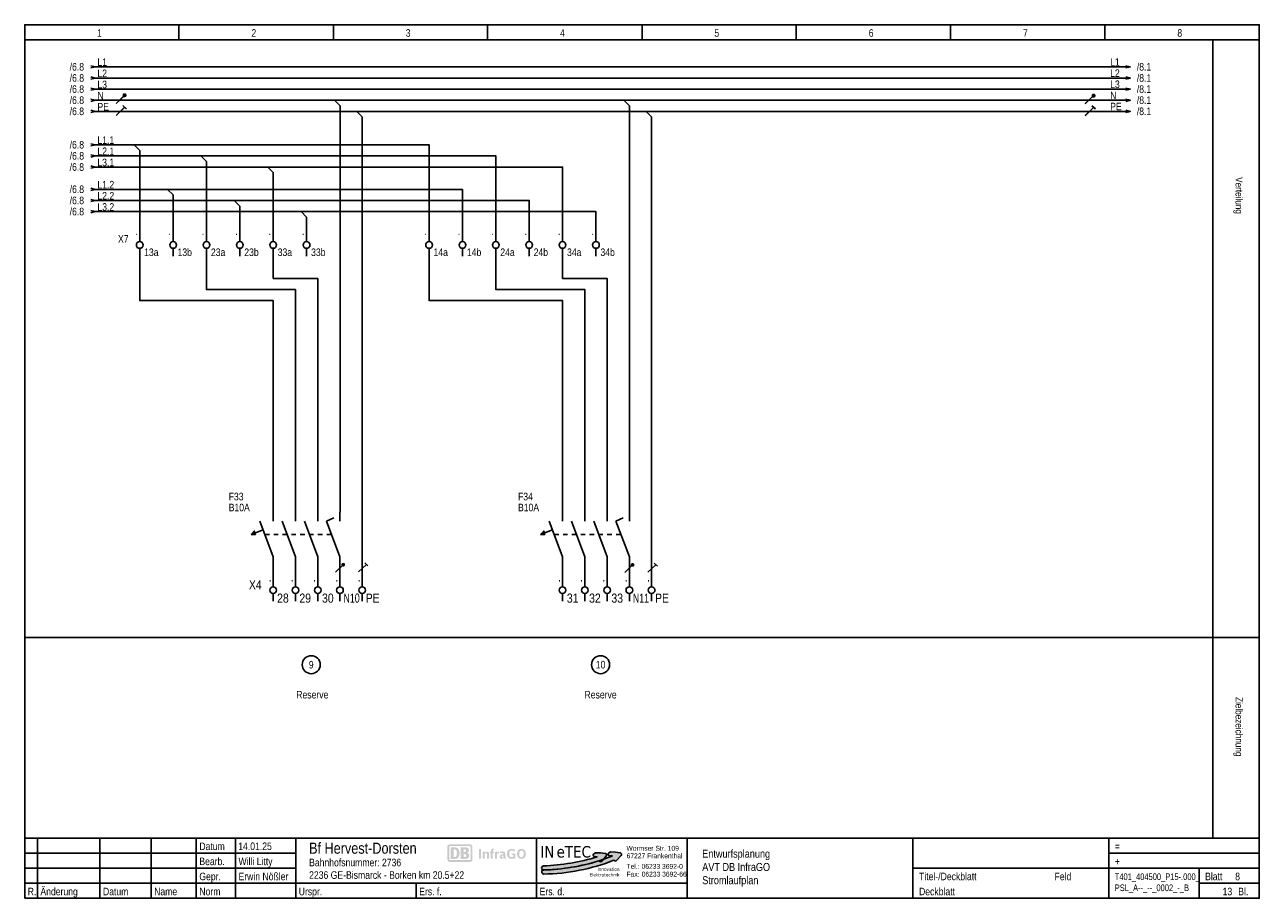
# Model space of a CAD drawing. Header units: millimetres. Extents: x 0 to 4233, y 0 to 198.
# Tile 10 of 18: x 2306 to 2586, y 0 to 198. Entities that reach past the tile are written whole.
import ezdxf
from ezdxf.enums import TextEntityAlignment as Align

# ---------------------------------------------------------------- set-up
doc = ezdxf.new("R2010")
doc.units = ezdxf.units.MM
doc.linetypes.add('LONGDASH', pattern=[1.6, 1.2, -0.4])
doc.linetypes.add('Strich 2', pattern=[2, 1, -1])
for name, color, linetype in [('Elektro_neu_Text', 7, 'Continuous'), ('EPLGRAFIC', 7, 'Continuous'), ('EPLPLOTFRAME', 7, 'Continuous'), ('LAYER-01', 7, 'Continuous'), ('XYYY_00004---_Plankopf', 7, 'Continuous')]:
    doc.layers.add(name, color=color, linetype=linetype)
doc.layers.add('Standard', color=7, linetype='Continuous', true_color=0x000000)
doc.styles.add('AN', font='ARIALN.TTF')
doc.styles.add('Logo', font='tahoma.ttf')
doc.styles.add('Logo-fett', font='tahomabd.ttf')

# ---------------------------------------------------------------- blocks, each defined once
blk = doc.blocks.new('Logo Inetec')
for color, points in [(90, [(43.67, 12.55, 0.344615), (43.74, 13.78), (43.52, 14.09, 0.217244), (42.81, 14.52), (39.7, 14.86), (36.18, 14.99), (34.94, 14.24, 0.444088), (34.66, 12.78), (35.03, 12.29), (37.28, 12.18, -0.342215), (37.37, 12.1, -0.063568), (-0.16, 5.73, 0.983458), (-0.06, 2.84, 0.065458), (38.52, 9.23), (39.19, 8.78, 0.373877), (40.5, 8.96)]), (170, [(54.12, 12.99, 0.344615), (54.21, 14.22), (54, 14.53, 0.217244), (53.29, 14.97), (50.19, 15.35), (46.67, 15.53), (45.41, 14.78, 0.444088), (45.11, 13.33), (45.48, 12.84), (47.73, 12.7, -0.397051), (47.82, 12.6, -0.087945), (-0.06, 2.9, 0.983458), (0.01, 0, 0.089874), (48.96, 9.71), (49.6, 9.28, 0.373877), (50.9, 9.44)])]:
    blk.add_hatch(color=color).paths.add_polyline_path(points)
at = {"color": 90}
blk.add_lwpolyline([(37.38, 12.09, 0.397051), (37.28, 12.18), (35.03, 12.29), (34.66, 12.78, -0.444088), (34.94, 14.24), (36.18, 14.99), (39.7, 14.86), (42.81, 14.52, -0.217244), (43.52, 14.09), (43.74, 13.78, -0.344615), (43.67, 12.55), (40.5, 8.96, -0.373877), (39.19, 8.78), (38.52, 9.23, -0.065458), (-0.06, 2.84, -0.983458), (-0.16, 5.73, 0.063568), (37.37, 12.1)], format="xyb", dxfattribs=at)
at = {"color": 170}
blk.add_lwpolyline([(47.82, 12.6, -0.087945), (-0.06, 2.9, 0.983458), (0.01, 0, 0.089874), (48.96, 9.71), (49.6, 9.28, 0.373877), (50.9, 9.44), (54.12, 12.99, 0.344615), (54.21, 14.22), (54, 14.53, 0.217244), (53.29, 14.97), (50.19, 15.35), (46.67, 15.53), (45.41, 14.78, 0.444088), (45.11, 13.33), (45.48, 12.84), (47.73, 12.7, -0.397051)], format="xyb", close=True, dxfattribs=at)
at = {"style": 'Logo'}
for s, p in [('IN', (-2.42, 11.6)), ('TEC', (14.64, 11.6))]:
    blk.add_text(s, height=8, dxfattribs=at).set_placement(p)
at = {"color": 20, "style": 'Logo'}
blk.add_text('e', height=8, dxfattribs=at).set_placement((8.93, 11.6))
at = {"lineweight": 0, "style": 'AN', "width": 1.1}
for s, p in [('Wormser Str. 109', (57.77, 16.36)), ('67227 Frankenthal', (57.9, 11.09)), ('Tel.:', (57.84, 3.71)), ('Fax:', (57.79, -1.72)), ('06233 3692-0', (68.34, 3.71)), ('06233 3692-66', (68.42, -1.72))]:
    blk.add_text(s, height=3.4, dxfattribs=at).set_placement(p)
at = {"style": 'Logo-fett'}
for s, p in [('Elektrotechnik', (52.94, -1.64)), ('Elektrotechnik', (52.94, -1.64)), ('Innovation', (52.94, 2.27)), ('Innovation', (52.94, 2.27))]:
    blk.add_text(s, height=2.36, dxfattribs=at).set_placement(p, align=Align.RIGHT)

msp = doc.modelspace()

# ---------------------------------------------------------------- hatches: boundary and pattern name
at = {"layer": 'XYYY_00004---_Plankopf'}
h = msp.add_hatch(color=10, dxfattribs=at)
edge = h.paths.add_edge_path()
edge.add_spline(control_points=[(2407.08, 12.21), (2407.08, 12.21), (2402.54, 12.21), (2402.54, 12.21), (2402.22, 12.21), (2401.97, 11.96), (2401.97, 11.64), (2401.97, 11.64), (2401.97, 8.8), (2401.97, 8.8), (2401.97, 8.49), (2402.22, 8.23), (2402.54, 8.23), (2402.54, 8.23), (2407.08, 8.23), (2407.08, 8.23), (2407.39, 8.23), (2407.65, 8.49), (2407.65, 8.8), (2407.65, 8.8), (2407.65, 11.64), (2407.65, 11.64), (2407.65, 11.96), (2407.39, 12.21), (2407.08, 12.21)], knot_values=[0, 0, 0, 0, 1, 1, 1, 2, 2, 2, 3, 3, 3, 4, 4, 4, 5, 5, 5, 6, 6, 6, 7, 7, 7, 8, 8, 8, 8], degree=3, periodic=0)
edge = h.paths.add_edge_path(flags=17)
edge.add_spline(control_points=[(2407.23, 8.8), (2407.23, 8.71), (2407.17, 8.64), (2407.08, 8.64), (2407.08, 8.64), (2402.54, 8.64), (2402.54, 8.64), (2402.45, 8.64), (2402.38, 8.71), (2402.38, 8.8), (2402.38, 8.8), (2402.38, 11.64), (2402.38, 11.64), (2402.38, 11.73), (2402.45, 11.81), (2402.54, 11.81), (2402.54, 11.81), (2407.08, 11.81), (2407.08, 11.81), (2407.17, 11.81), (2407.23, 11.73), (2407.23, 11.64), (2407.23, 11.64), (2407.23, 8.8), (2407.23, 8.8)], knot_values=[0, 0, 0, 0, 1, 1, 1, 2, 2, 2, 3, 3, 3, 4, 4, 4, 5, 5, 5, 6, 6, 6, 7, 7, 7, 8, 8, 8, 8], degree=3, periodic=0)
edge = h.paths.add_edge_path(flags=16)
edge.add_spline(control_points=[(2403.7, 8.92), (2403.7, 8.92), (2402.75, 8.92), (2402.75, 8.92), (2402.75, 8.92), (2402.75, 11.52), (2402.75, 11.52), (2402.75, 11.52), (2403.7, 11.52), (2403.7, 11.52), (2404.38, 11.52), (2404.74, 11.1), (2404.74, 10.23), (2404.74, 9.48), (2404.5, 8.93), (2403.7, 8.92)], knot_values=[0, 0, 0, 0, 1, 1, 1, 2, 2, 2, 3, 3, 3, 4, 4, 4, 5, 5, 5, 5], degree=3, periodic=0)
edge = h.paths.add_edge_path(flags=0)
edge.add_spline(control_points=[(2404.12, 10.18), (2404.12, 10.7), (2404.06, 11.11), (2403.5, 11.11), (2403.5, 11.11), (2403.37, 11.11), (2403.37, 11.11), (2403.37, 11.11), (2403.37, 9.34), (2403.37, 9.34), (2403.37, 9.34), (2403.59, 9.34), (2403.59, 9.34), (2403.93, 9.34), (2404.12, 9.61), (2404.12, 10.18)], knot_values=[0, 0, 0, 0, 1, 1, 1, 2, 2, 2, 3, 3, 3, 4, 4, 4, 5, 5, 5, 5], degree=3, periodic=0)
edge = h.paths.add_edge_path(flags=16)
edge.add_spline(control_points=[(2406.02, 8.92), (2406.02, 8.92), (2405.01, 8.92), (2405.01, 8.92), (2405.01, 8.92), (2405.01, 11.52), (2405.01, 11.52), (2405.01, 11.52), (2406.07, 11.52), (2406.07, 11.52), (2406.57, 11.52), (2406.84, 11.32), (2406.84, 10.83), (2406.84, 10.58), (2406.63, 10.4), (2406.4, 10.28), (2406.72, 10.19), (2406.94, 10), (2406.94, 9.67), (2406.94, 9.14), (2406.49, 8.92), (2406.02, 8.92)], knot_values=[0, 0, 0, 0, 1, 1, 1, 2, 2, 2, 3, 3, 3, 4, 4, 4, 5, 5, 5, 6, 6, 6, 7, 7, 7, 7], degree=3, periodic=0)
edge = h.paths.add_edge_path(flags=0)
edge.add_spline(control_points=[(2405.63, 10.49), (2405.63, 10.49), (2405.85, 10.49), (2405.85, 10.49), (2406.05, 10.49), (2406.2, 10.58), (2406.2, 10.81), (2406.2, 11.05), (2406.01, 11.12), (2405.81, 11.12), (2405.81, 11.12), (2405.63, 11.12), (2405.63, 11.12), (2405.63, 11.12), (2405.63, 10.49), (2405.63, 10.49)], knot_values=[0, 0, 0, 0, 1, 1, 1, 2, 2, 2, 3, 3, 3, 4, 4, 4, 5, 5, 5, 5], degree=3, periodic=0)
edge = h.paths.add_edge_path(flags=0)
edge.add_spline(control_points=[(2406.28, 9.69), (2406.28, 9.95), (2406.11, 10.01), (2405.86, 10.01), (2405.86, 10.01), (2405.63, 10.01), (2405.63, 10.01), (2405.63, 10.01), (2405.63, 9.34), (2405.63, 9.34), (2405.63, 9.34), (2405.86, 9.34), (2405.86, 9.34), (2406.08, 9.34), (2406.28, 9.41), (2406.28, 9.69)], knot_values=[0, 0, 0, 0, 1, 1, 1, 2, 2, 2, 3, 3, 3, 4, 4, 4, 5, 5, 5, 5], degree=3, periodic=0)
h = msp.add_hatch(color=256, dxfattribs=at)
h.dxf.hatch_style = 1
h.paths.add_polyline_path([(2419.66, 10.52), (2419.64, 10.6), (2419.61, 10.67), (2419.57, 10.74), (2419.54, 10.79), (2419.5, 10.84), (2419.46, 10.89), (2419.42, 10.93), (2419.38, 10.97), (2419.36, 10.98), (2419.33, 11), (2419.28, 11.03), (2419.23, 11.06), (2419.18, 11.09), (2419.12, 11.11), (2419.06, 11.13), (2419, 11.14), (2418.94, 11.16), (2418.87, 11.16), (2418.81, 11.17), (2418.74, 11.17), (2418.67, 11.17), (2418.61, 11.16), (2418.55, 11.16), (2418.49, 11.15), (2418.43, 11.13), (2418.37, 11.12), (2418.32, 11.1), (2418.27, 11.08), (2418.22, 11.05), (2418.18, 11.03), (2418.13, 11), (2418.09, 10.96), (2418.05, 10.93), (2418.01, 10.89), (2417.98, 10.85), (2417.94, 10.8), (2417.92, 10.77), (2417.91, 10.75), (2417.9, 10.74), (2417.89, 10.73), (2417.88, 10.7), (2417.88, 10.69), (2417.87, 10.69), (2417.87, 10.68), (2417.87, 10.68), (2417.86, 10.66), (2417.85, 10.64), (2417.84, 10.61), (2417.82, 10.57), (2417.81, 10.54), (2417.81, 10.52), (2417.8, 10.48), (2417.78, 10.44), (2417.77, 10.39), (2417.77, 10.34), (2417.76, 10.31), (2417.76, 10.28), (2417.76, 10.25), (2417.75, 10.23), (2417.75, 10.21), (2417.75, 10.18), (2417.75, 10.16), (2417.75, 10.16), (2417.75, 10.14), (2417.75, 10.12), (2417.75, 10.11), (2417.75, 10.11), (2417.75, 10.1), (2417.75, 10.07), (2417.75, 10.02), (2417.75, 9.97), (2417.75, 9.9), (2417.76, 9.84), (2417.76, 9.81), (2417.77, 9.77), (2417.77, 9.73), (2417.78, 9.71), (2417.78, 9.68), (2417.79, 9.64), (2417.79, 9.63), (2417.81, 9.59), (2417.82, 9.54), (2417.84, 9.5), (2417.86, 9.46), (2417.88, 9.42), (2417.89, 9.4), (2417.89, 9.4), (2417.9, 9.38), (2417.9, 9.37), (2417.93, 9.33), (2417.94, 9.32), (2417.94, 9.31), (2417.96, 9.29), (2417.97, 9.27), (2417.98, 9.26), (2418, 9.24), (2418.01, 9.22), (2418.05, 9.19), (2418.1, 9.15), (2418.14, 9.11), (2418.19, 9.08), (2418.24, 9.05), (2418.29, 9.03), (2418.35, 9), (2418.41, 8.99), (2418.47, 8.97), (2418.53, 8.96), (2418.6, 8.95), (2418.66, 8.94), (2418.73, 8.94), (2418.82, 8.95), (2418.9, 8.95), (2418.98, 8.97), (2419.06, 8.98), (2419.13, 9.01), (2419.2, 9.03), (2419.26, 9.07), (2419.32, 9.1), (2419.38, 9.15), (2419.44, 9.2), (2419.49, 9.26), (2419.54, 9.32), (2419.58, 9.39), (2419.62, 9.46), (2419.65, 9.54), (2419.66, 9.57), (2419.66, 9.59), (2419.67, 9.6), (2419.67, 9.61), (2419.67, 9.62), (2419.69, 9.66), (2419.7, 9.71), (2419.7, 9.74), (2419.71, 9.76), (2419.71, 9.78), (2419.71, 9.81), (2419.72, 9.88), (2419.72, 9.88), (2419.72, 9.88), (2419.72, 9.88), (2419.72, 9.89), (2419.72, 9.89), (2419.72, 9.9), (2419.72, 9.92), (2419.72, 9.93), (2419.72, 9.94), (2419.72, 9.99), (2419.73, 10.06), (2419.72, 10.16), (2419.72, 10.26), (2419.7, 10.35), (2419.69, 10.44)])
h.paths.add_polyline_path([(2418.28, 10.43), (2418.28, 10.45), (2418.28, 10.46), (2418.28, 10.47), (2418.29, 10.48), (2418.29, 10.49), (2418.3, 10.52), (2418.3, 10.52), (2418.3, 10.54), (2418.31, 10.54), (2418.31, 10.56), (2418.32, 10.57), (2418.32, 10.58), (2418.32, 10.59), (2418.33, 10.6), (2418.34, 10.61), (2418.36, 10.64), (2418.37, 10.66), (2418.39, 10.68), (2418.39, 10.69), (2418.41, 10.71), (2418.44, 10.73), (2418.45, 10.74), (2418.46, 10.74), (2418.48, 10.76), (2418.51, 10.77), (2418.54, 10.79), (2418.57, 10.8), (2418.6, 10.8), (2418.63, 10.81), (2418.66, 10.81), (2418.7, 10.82), (2418.74, 10.82), (2418.77, 10.82), (2418.81, 10.81), (2418.84, 10.81), (2418.87, 10.8), (2418.9, 10.8), (2418.93, 10.79), (2418.96, 10.77), (2418.99, 10.76), (2419.01, 10.74), (2419.04, 10.73), (2419.06, 10.71), (2419.07, 10.69), (2419.08, 10.69), (2419.09, 10.68), (2419.1, 10.66), (2419.12, 10.64), (2419.13, 10.61), (2419.14, 10.59), (2419.15, 10.59), (2419.15, 10.58), (2419.16, 10.57), (2419.16, 10.56), (2419.17, 10.54), (2419.17, 10.52), (2419.18, 10.49), (2419.19, 10.48), (2419.19, 10.47), (2419.19, 10.45), (2419.2, 10.43), (2419.2, 10.41), (2419.2, 10.39), (2419.21, 10.37), (2419.21, 10.36), (2419.21, 10.35), (2419.21, 10.31), (2419.22, 10.29), (2419.22, 10.28), (2419.22, 10.26), (2419.22, 10.25), (2419.22, 10.23), (2419.22, 10.22), (2419.22, 10.21), (2419.22, 10.19), (2419.22, 10.18), (2419.22, 10.16), (2419.22, 10.15), (2419.22, 10.14), (2419.22, 10.11), (2419.22, 10.1), (2419.22, 10.09), (2419.22, 10.07), (2419.22, 10.07), (2419.22, 10.05), (2419.22, 10.01), (2419.22, 9.97), (2419.22, 9.94), (2419.22, 9.92), (2419.22, 9.87), (2419.21, 9.83), (2419.21, 9.82), (2419.21, 9.79), (2419.21, 9.75), (2419.2, 9.71), (2419.19, 9.68), (2419.19, 9.65), (2419.18, 9.61), (2419.17, 9.59), (2419.16, 9.56), (2419.15, 9.53), (2419.14, 9.51), (2419.13, 9.49), (2419.11, 9.47), (2419.1, 9.46), (2419.09, 9.44), (2419.09, 9.43), (2419.08, 9.42), (2419.06, 9.41), (2419.04, 9.39), (2419.02, 9.37), (2418.99, 9.36), (2418.97, 9.34), (2418.95, 9.33), (2418.92, 9.32), (2418.89, 9.31), (2418.86, 9.31), (2418.83, 9.3), (2418.8, 9.3), (2418.77, 9.3), (2418.74, 9.3), (2418.7, 9.3), (2418.67, 9.3), (2418.64, 9.3), (2418.61, 9.31), (2418.58, 9.31), (2418.55, 9.32), (2418.53, 9.33), (2418.5, 9.34), (2418.48, 9.36), (2418.46, 9.37), (2418.44, 9.39), (2418.41, 9.41), (2418.39, 9.42), (2418.39, 9.43), (2418.38, 9.44), (2418.37, 9.46), (2418.36, 9.47), (2418.34, 9.49), (2418.33, 9.51), (2418.32, 9.53), (2418.31, 9.56), (2418.3, 9.59), (2418.29, 9.61), (2418.29, 9.65), (2418.28, 9.68), (2418.27, 9.71), (2418.27, 9.75), (2418.26, 9.79), (2418.26, 9.82), (2418.26, 9.83), (2418.25, 9.87), (2418.25, 9.92), (2418.25, 9.94), (2418.25, 9.97), (2418.25, 10.01), (2418.25, 10.05), (2418.25, 10.07), (2418.25, 10.07), (2418.25, 10.09), (2418.25, 10.1), (2418.25, 10.11), (2418.25, 10.14), (2418.25, 10.15), (2418.25, 10.16), (2418.25, 10.18), (2418.25, 10.19), (2418.25, 10.21), (2418.25, 10.22), (2418.25, 10.23), (2418.25, 10.25), (2418.25, 10.26), (2418.26, 10.28), (2418.26, 10.29), (2418.26, 10.31), (2418.26, 10.35), (2418.26, 10.36), (2418.27, 10.37), (2418.27, 10.39), (2418.27, 10.41), (2418.27, 10.42)], flags=16)
h.paths.add_polyline_path([(2417.37, 10.12), (2416.54, 10.12), (2416.54, 9.76), (2416.92, 9.76), (2416.92, 9.34), (2416.85, 9.33), (2416.78, 9.32), (2416.7, 9.31), (2416.62, 9.31), (2416.56, 9.31), (2416.51, 9.31), (2416.46, 9.32), (2416.41, 9.33), (2416.39, 9.33), (2416.36, 9.34), (2416.32, 9.36), (2416.28, 9.37), (2416.24, 9.39), (2416.2, 9.42), (2416.17, 9.44), (2416.14, 9.47), (2416.11, 9.5), (2416.08, 9.54), (2416.06, 9.57), (2416.04, 9.61), (2416.03, 9.65), (2416.01, 9.69), (2416, 9.73), (2415.99, 9.78), (2415.99, 9.83), (2415.98, 9.89), (2415.98, 9.94), (2415.97, 10), (2415.97, 10.06), (2415.97, 10.1), (2415.98, 10.22), (2415.99, 10.3), (2416, 10.35), (2416.01, 10.41), (2416.02, 10.46), (2416.03, 10.49), (2416.05, 10.54), (2416.06, 10.57), (2416.07, 10.58), (2416.08, 10.59), (2416.09, 10.61), (2416.11, 10.64), (2416.13, 10.66), (2416.15, 10.68), (2416.18, 10.7), (2416.2, 10.72), (2416.23, 10.74), (2416.25, 10.76), (2416.28, 10.77), (2416.31, 10.78), (2416.34, 10.79), (2416.37, 10.8), (2416.41, 10.81), (2416.44, 10.81), (2416.47, 10.82), (2416.51, 10.82), (2416.55, 10.82), (2416.61, 10.82), (2416.66, 10.81), (2416.72, 10.8), (2416.77, 10.79), (2416.81, 10.77), (2416.86, 10.75), (2416.9, 10.72), (2416.93, 10.69), (2416.95, 10.68), (2416.96, 10.67), (2416.96, 10.67), (2416.98, 10.65), (2417.01, 10.61), (2417.03, 10.57), (2417.04, 10.56), (2417.05, 10.55), (2417.35, 10.81), (2417.31, 10.85), (2417.28, 10.89), (2417.24, 10.93), (2417.2, 10.97), (2417.16, 11), (2417.11, 11.03), (2417.07, 11.06), (2417.01, 11.08), (2416.96, 11.1), (2416.91, 11.12), (2416.85, 11.14), (2416.79, 11.15), (2416.72, 11.16), (2416.66, 11.17), (2416.59, 11.17), (2416.52, 11.17), (2416.45, 11.17), (2416.38, 11.17), (2416.32, 11.16), (2416.25, 11.15), (2416.19, 11.14), (2416.13, 11.12), (2416.08, 11.1), (2416.02, 11.08), (2415.98, 11.06), (2415.94, 11.04), (2415.91, 11.02), (2415.87, 11), (2415.84, 10.97), (2415.8, 10.94), (2415.77, 10.91), (2415.74, 10.89), (2415.74, 10.88), (2415.73, 10.87), (2415.71, 10.86), (2415.71, 10.85), (2415.71, 10.85), (2415.7, 10.83), (2415.69, 10.82), (2415.68, 10.81), (2415.66, 10.79), (2415.65, 10.78), (2415.64, 10.75), (2415.62, 10.73), (2415.61, 10.71), (2415.6, 10.68), (2415.59, 10.68), (2415.59, 10.67), (2415.57, 10.63), (2415.55, 10.59), (2415.54, 10.56), (2415.53, 10.52), (2415.52, 10.48), (2415.51, 10.45), (2415.5, 10.39), (2415.49, 10.35), (2415.49, 10.3), (2415.48, 10.19), (2415.47, 10.08), (2415.47, 10.07), (2415.48, 9.89), (2415.49, 9.79), (2415.5, 9.71), (2415.51, 9.63), (2415.53, 9.57), (2415.56, 9.5), (2415.59, 9.44), (2415.62, 9.39), (2415.65, 9.33), (2415.69, 9.28), (2415.73, 9.24), (2415.79, 9.19), (2415.79, 9.18), (2415.8, 9.18), (2415.82, 9.16), (2415.83, 9.16), (2415.83, 9.15), (2415.84, 9.15), (2415.85, 9.14), (2415.85, 9.14), (2415.87, 9.13), (2415.88, 9.12), (2415.9, 9.11), (2415.92, 9.1), (2415.95, 9.08), (2415.99, 9.06), (2416.03, 9.05), (2416.04, 9.04), (2416.07, 9.03), (2416.09, 9.02), (2416.12, 9.01), (2416.16, 9), (2416.18, 9), (2416.2, 8.99), (2416.25, 8.98), (2416.3, 8.97), (2416.35, 8.96), (2416.4, 8.96), (2416.45, 8.95), (2416.5, 8.95), (2416.56, 8.95), (2416.61, 8.95), (2416.71, 8.95), (2416.8, 8.95), (2416.9, 8.97), (2417, 8.98), (2417.09, 9), (2417.19, 9.03), (2417.28, 9.06), (2417.37, 9.09)])
h.paths.add_polyline_path([(2415.1, 10.01), (2415.1, 10.08), (2415.1, 10.14), (2415.09, 10.2), (2415.07, 10.25), (2415.06, 10.31), (2415.03, 10.35), (2415.01, 10.39), (2414.98, 10.43), (2414.96, 10.45), (2414.94, 10.47), (2414.91, 10.49), (2414.89, 10.5), (2414.86, 10.52), (2414.84, 10.53), (2414.81, 10.54), (2414.78, 10.55), (2414.74, 10.56), (2414.71, 10.57), (2414.67, 10.58), (2414.63, 10.58), (2414.59, 10.59), (2414.55, 10.59), (2414.51, 10.59), (2414.47, 10.59), (2414.4, 10.59), (2414.33, 10.59), (2414.26, 10.58), (2414.19, 10.57), (2414.12, 10.55), (2414.06, 10.53), (2413.99, 10.51), (2413.92, 10.49), (2413.92, 10.14), (2413.94, 10.15), (2413.98, 10.16), (2414.01, 10.17), (2414.07, 10.19), (2414.09, 10.19), (2414.11, 10.2), (2414.19, 10.22), (2414.27, 10.23), (2414.34, 10.24), (2414.41, 10.24), (2414.45, 10.24), (2414.48, 10.24), (2414.51, 10.23), (2414.53, 10.23), (2414.56, 10.22), (2414.58, 10.21), (2414.6, 10.2), (2414.61, 10.18), (2414.63, 10.17), (2414.64, 10.15), (2414.65, 10.13), (2414.65, 10.11), (2414.66, 10.08), (2414.66, 10.06), (2414.66, 10.03), (2414.67, 10), (2414.67, 9.93), (2414.63, 9.93), (2414.58, 9.92), (2414.5, 9.92), (2414.42, 9.91), (2414.33, 9.9), (2414.3, 9.9), (2414.28, 9.9), (2414.25, 9.89), (2414.23, 9.89), (2414.21, 9.88), (2414.19, 9.88), (2414.15, 9.87), (2414.11, 9.86), (2414.07, 9.84), (2414.04, 9.83), (2414.01, 9.81), (2413.98, 9.79), (2413.95, 9.77), (2413.93, 9.75), (2413.9, 9.71), (2413.88, 9.68), (2413.86, 9.64), (2413.85, 9.6), (2413.83, 9.56), (2413.83, 9.51), (2413.82, 9.46), (2413.82, 9.41), (2413.82, 9.36), (2413.83, 9.31), (2413.83, 9.27), (2413.84, 9.22), (2413.86, 9.18), (2413.87, 9.15), (2413.9, 9.11), (2413.92, 9.08), (2413.95, 9.05), (2413.98, 9.02), (2414.02, 9), (2414.06, 8.98), (2414.1, 8.97), (2414.15, 8.96), (2414.2, 8.95), (2414.25, 8.95), (2414.28, 8.95), (2414.32, 8.95), (2414.35, 8.96), (2414.38, 8.96), (2414.41, 8.97), (2414.44, 8.98), (2414.47, 8.99), (2414.49, 9.01), (2414.52, 9.02), (2414.55, 9.04), (2414.57, 9.06), (2414.6, 9.08), (2414.62, 9.11), (2414.64, 9.13), (2414.67, 9.16), (2414.69, 9.19), (2414.7, 9.17), (2414.71, 9.15), (2414.72, 9.13), (2414.73, 9.11), (2414.74, 9.09), (2414.75, 9.07), (2414.76, 9.06), (2414.78, 9.05), (2414.8, 9.03), (2414.83, 9.01), (2414.85, 9), (2414.88, 8.99), (2414.92, 8.98), (2414.95, 8.97), (2414.98, 8.97), (2415.02, 8.97), (2415.05, 8.97), (2415.08, 8.97), (2415.11, 8.97), (2415.14, 8.98), (2415.17, 8.98), (2415.2, 8.99), (2415.22, 9), (2415.25, 9.01), (2415.25, 9.29), (2415.22, 9.29), (2415.2, 9.29), (2415.18, 9.29), (2415.16, 9.29), (2415.14, 9.3), (2415.13, 9.32), (2415.12, 9.33), (2415.11, 9.35), (2415.11, 9.37), (2415.1, 9.4)])
h.paths.add_polyline_path([(2414.25, 9.49), (2414.25, 9.49), (2414.25, 9.5)], flags=0)
h.paths.add_polyline_path([(2414.67, 9.36), (2414.63, 9.34), (2414.61, 9.31), (2414.57, 9.29), (2414.54, 9.27), (2414.51, 9.26), (2414.48, 9.25), (2414.45, 9.25), (2414.42, 9.24), (2414.4, 9.24), (2414.38, 9.25), (2414.36, 9.25), (2414.35, 9.26), (2414.33, 9.26), (2414.32, 9.27), (2414.3, 9.28), (2414.29, 9.29), (2414.28, 9.3), (2414.27, 9.32), (2414.27, 9.34), (2414.26, 9.36), (2414.26, 9.38), (2414.25, 9.4), (2414.25, 9.43), (2414.25, 9.46), (2414.25, 9.49), (2414.25, 9.49), (2414.25, 9.49), (2414.25, 9.49), (2414.25, 9.49), (2414.25, 9.49), (2414.25, 9.51), (2414.26, 9.53), (2414.26, 9.55), (2414.27, 9.57), (2414.28, 9.58), (2414.29, 9.59), (2414.31, 9.6), (2414.32, 9.61), (2414.34, 9.62), (2414.36, 9.63), (2414.38, 9.64), (2414.4, 9.64), (2414.42, 9.64), (2414.46, 9.65), (2414.49, 9.65), (2414.52, 9.66), (2414.53, 9.66), (2414.56, 9.66), (2414.58, 9.66), (2414.62, 9.67), (2414.67, 9.67)], flags=16)
h.paths.add_polyline_path([(2413.2, 10.08), (2413.23, 10.09), (2413.26, 10.1), (2413.28, 10.11), (2413.31, 10.12), (2413.36, 10.13), (2413.38, 10.14), (2413.42, 10.15), (2413.44, 10.15), (2413.47, 10.16), (2413.5, 10.16), (2413.52, 10.17), (2413.56, 10.17), (2413.58, 10.17), (2413.63, 10.18), (2413.63, 10.58), (2413.6, 10.58), (2413.57, 10.57), (2413.54, 10.56), (2413.51, 10.55), (2413.48, 10.54), (2413.45, 10.52), (2413.42, 10.51), (2413.39, 10.49), (2413.37, 10.47), (2413.35, 10.45), (2413.32, 10.43), (2413.3, 10.4), (2413.27, 10.37), (2413.24, 10.33), (2413.2, 10.29), (2413.2, 10.59), (2413.11, 10.59), (2413.08, 10.57), (2413.05, 10.56), (2413.01, 10.54), (2412.97, 10.53), (2412.95, 10.52), (2412.93, 10.52), (2412.92, 10.52), (2412.91, 10.51), (2412.9, 10.51), (2412.88, 10.51), (2412.82, 10.5), (2412.76, 10.5), (2412.76, 8.99), (2413.2, 8.99)])
h.paths.add_polyline_path([(2412.49, 10.55), (2412.24, 10.55), (2412.24, 10.67), (2412.24, 10.71), (2412.24, 10.74), (2412.25, 10.76), (2412.25, 10.78), (2412.27, 10.82), (2412.28, 10.84), (2412.3, 10.85), (2412.32, 10.87), (2412.33, 10.88), (2412.35, 10.89), (2412.38, 10.89), (2412.41, 10.9), (2412.43, 10.9), (2412.48, 10.89), (2412.52, 10.89), (2412.52, 11.21), (2412.35, 11.21), (2412.29, 11.2), (2412.22, 11.2), (2412.17, 11.19), (2412.11, 11.17), (2412.06, 11.15), (2412.02, 11.12), (2411.98, 11.09), (2411.94, 11.06), (2411.91, 11.02), (2411.88, 10.98), (2411.86, 10.93), (2411.84, 10.87), (2411.82, 10.82), (2411.81, 10.75), (2411.81, 10.71), (2411.81, 10.69), (2411.81, 10.66), (2411.8, 10.62), (2411.8, 10.55), (2411.65, 10.55), (2411.65, 10.24), (2411.8, 10.24), (2411.8, 8.99), (2412.24, 8.99), (2412.24, 10.23), (2412.49, 10.23)])
h.paths.add_polyline_path([(2411.36, 10.24), (2411.35, 10.28), (2411.34, 10.32), (2411.33, 10.36), (2411.31, 10.39), (2411.29, 10.42), (2411.27, 10.46), (2411.23, 10.49), (2411.2, 10.52), (2411.16, 10.54), (2411.12, 10.56), (2411.07, 10.57), (2411.02, 10.58), (2411, 10.58), (2410.96, 10.58), (2410.93, 10.58), (2410.89, 10.58), (2410.86, 10.57), (2410.82, 10.57), (2410.79, 10.56), (2410.76, 10.55), (2410.72, 10.53), (2410.69, 10.52), (2410.63, 10.49), (2410.58, 10.45), (2410.53, 10.41), (2410.49, 10.38), (2410.46, 10.35), (2410.43, 10.32), (2410.43, 10.59), (2410.33, 10.59), (2410.32, 10.58), (2410.31, 10.57), (2410.28, 10.56), (2410.26, 10.55), (2410.24, 10.54), (2410.22, 10.53), (2410.2, 10.53), (2410.19, 10.52), (2410.16, 10.52), (2410.15, 10.52), (2410.13, 10.51), (2410.1, 10.51), (2410.05, 10.5), (2409.99, 10.5), (2409.99, 8.99), (2410.43, 8.99), (2410.43, 10.12), (2410.47, 10.14), (2410.51, 10.16), (2410.54, 10.17), (2410.59, 10.2), (2410.64, 10.21), (2410.69, 10.22), (2410.74, 10.22), (2410.76, 10.22), (2410.78, 10.22), (2410.8, 10.21), (2410.82, 10.21), (2410.84, 10.2), (2410.85, 10.19), (2410.87, 10.18), (2410.88, 10.17), (2410.89, 10.15), (2410.9, 10.14), (2410.91, 10.12), (2410.92, 10.1), (2410.92, 10.08), (2410.93, 10.06), (2410.93, 10.04), (2410.93, 10.01), (2410.93, 8.99), (2411.37, 8.99), (2411.37, 10.11), (2411.37, 10.15), (2411.37, 10.2)])
h.paths.add_polyline_path([(2409.61, 11.13), (2409.13, 11.13), (2409.13, 8.99), (2409.61, 8.99)])

# ---------------------------------------------------------------- linework, layer by layer
at = {"layer": 'Elektro_neu_Text', "color": 10}
for centre in [(2371.15, 52.86), (2436.65, 52.86)]:
    msp.add_circle(centre, 2.04, dxfattribs=at)
at = {"layer": 'EPLPLOTFRAME', "color": 3}
for p, q in [((2341.22, 197.67), (2341.22, 194.27)), ((2376.16, 197.67), (2376.16, 194.27)), ((2411.09, 197.67), (2411.09, 194.27)), ((2446.03, 197.67), (2446.03, 194.27)), ((2480.96, 194.27), (2480.96, 197.67)), ((2515.89, 194.27), (2515.89, 197.67)), ((2550.83, 194.27), (2550.83, 197.67)), ((2306.29, 194.27), (2585.76, 194.27)), ((2306.29, 13.63), (2585.76, 13.63)), ((2309.17, 0), (2309.17, 13.63)), ((2323.33, 0), (2323.33, 13.63)), ((2334.92, 0), (2334.92, 13.63)), ((2345.14, 0), (2345.14, 13.63)), ((2354.01, 0), (2354.01, 13.63)), ((2367.64, 0), (2367.64, 13.63)), ((2422.17, 0), (2422.17, 13.63)), ((2456.25, 0), (2456.25, 13.63)), ((2507.37, 0), (2507.37, 13.63)), ((2551.68, 13.63), (2551.68, 6.82)), ((2306.29, 10.22), (2367.64, 10.22)), ((2585.76, 10.22), (2551.68, 10.22)), ((2306.29, 6.82), (2367.64, 6.82)), ((2507.37, 6.82), (2585.76, 6.82)), ((2551.68, 0), (2551.68, 6.82)), ((2572.13, 0), (2572.13, 6.82)), ((2306.29, 3.41), (2456.25, 3.41)), ((2394.9, 0), (2394.9, 3.41)), ((2572.13, 3.41), (2585.76, 3.41))]:
    msp.add_line(p, q, dxfattribs=at)
msp.add_lwpolyline([(2306.29, 0), (2306.29, 197.67), (2585.76, 197.67), (2585.76, 0), (2306.29, 0)], close=True, dxfattribs=at)
at = {"layer": 'LAYER-01', "color": 0}
for p, q in [((2575.26, 194.27), (2575.26, 13.63)), ((2306.29, 59.01), (2585.76, 59.01))]:
    msp.add_line(p, q, dxfattribs=at)
at = {"layer": 'LAYER-01', "color": 10}
for p, q in [((2556.53, 188.13), (2322.25, 188.13)), ((2322.25, 185.61), (2556.53, 185.61)), ((2322.25, 183.09), (2556.53, 183.09)), ((2328.9, 181.71), (2326.96, 179.86)), ((2328.95, 181.68), (2327.01, 179.82)), ((2548.27, 181.68), (2546.33, 179.82)), ((2322.25, 180.58), (2376.41, 180.58)), ((2328.9, 179.02), (2326.96, 177.16)), ((2328.95, 178.98), (2327.01, 177.13)), ((2328.51, 179.39), (2329.28, 178.65)), ((2328.56, 179.35), (2329.33, 178.61)), ((2377.67, 179.32), (2377.67, 87.36)), ((2378.93, 180.58), (2441.91, 180.58)), ((2443.17, 179.32), (2443.17, 87.36)), ((2444.43, 180.58), (2556.53, 180.58)), ((2548.26, 181.62), (2546.32, 179.76)), ((2548.26, 178.92), (2546.32, 177.07)), ((2548.27, 178.98), (2546.33, 177.13)), ((2547.87, 179.29), (2548.64, 178.55)), ((2547.88, 179.35), (2548.66, 178.61)), ((2322.25, 178.06), (2381.45, 178.06)), ((2382.71, 176.8), (2382.71, 72.25)), ((2383.97, 178.06), (2446.95, 178.06)), ((2448.21, 176.8), (2448.21, 72.25)), ((2449.47, 178.06), (2556.53, 178.06)), ((2322.25, 170.5), (2331.06, 170.5)), ((2333.58, 170.5), (2396.56, 170.5)), ((2322.25, 167.98), (2346.18, 167.98)), ((2332.32, 169.24), (2332.32, 150.34)), ((2348.7, 167.98), (2411.68, 167.98)), ((2397.82, 169.24), (2397.82, 150.34)), ((2322.25, 165.46), (2361.3, 165.46)), ((2347.44, 166.72), (2347.44, 150.34)), ((2363.81, 165.46), (2426.79, 165.46)), ((2412.94, 166.72), (2412.94, 150.34)), ((2362.55, 164.2), (2362.55, 150.34)), ((2428.05, 164.2), (2428.05, 150.34)), ((2322.25, 160.42), (2338.62, 160.42)), ((2341.14, 160.42), (2404.12, 160.42)), ((2322.25, 157.9), (2353.74, 157.9)), ((2339.88, 159.16), (2339.88, 150.34)), ((2355, 156.64), (2355, 150.34)), ((2356.26, 157.9), (2419.24, 157.9)), ((2405.38, 159.16), (2405.38, 150.34)), ((2420.5, 156.64), (2420.5, 150.34)), ((2322.25, 155.38), (2368.85, 155.38)), ((2370.11, 154.12), (2370.11, 150.34)), ((2371.37, 155.38), (2434.35, 155.38)), ((2435.61, 154.12), (2435.61, 150.34)), ((2332.32, 145.31), (2332.32, 136.49)), ((2347.44, 145.31), (2347.44, 139.01)), ((2362.55, 145.31), (2362.55, 141.53)), ((2397.82, 145.31), (2397.82, 136.49)), ((2412.94, 145.31), (2412.94, 139.01)), ((2428.05, 145.31), (2428.05, 141.53)), ((2363.81, 140.27), (2371.37, 140.27)), ((2429.31, 140.27), (2436.87, 140.27)), ((2348.7, 137.75), (2366.33, 137.75)), ((2372.63, 139.01), (2372.63, 87.36)), ((2414.2, 137.75), (2431.83, 137.75)), ((2438.13, 139.01), (2438.13, 87.36)), ((2333.58, 135.23), (2361.3, 135.23)), ((2367.59, 136.49), (2367.59, 87.36)), ((2399.08, 135.23), (2426.79, 135.23)), ((2433.09, 136.49), (2433.09, 87.36)), ((2362.55, 133.97), (2362.55, 87.36)), ((2428.05, 133.97), (2428.05, 87.36)), ((2362.55, 85.35), (2362.55, 87.36)), ((2367.59, 85.35), (2367.59, 87.36)), ((2372.63, 85.35), (2372.63, 87.36)), ((2377.66, 85.35), (2377.66, 87.36)), ((2428.05, 85.35), (2428.05, 87.36)), ((2433.09, 85.35), (2433.09, 87.36)), ((2438.12, 85.35), (2438.12, 87.36)), ((2443.16, 85.35), (2443.16, 87.36)), ((2359.53, 85.35), (2362.55, 77.29)), ((2364.57, 85.35), (2367.59, 77.29)), ((2369.6, 85.35), (2372.63, 77.29)), ((2374.64, 85.35), (2376.24, 86.1)), ((2374.64, 85.35), (2377.66, 77.29)), ((2425.03, 85.35), (2428.05, 77.29)), ((2430.07, 85.35), (2433.09, 77.29)), ((2435.1, 85.35), (2438.12, 77.29)), ((2440.14, 85.35), (2441.74, 86.1)), ((2440.14, 85.35), (2443.16, 77.29)), ((2357.52, 82.33), (2360.29, 83.34)), ((2423.02, 82.33), (2425.79, 83.34)), ((2378.4, 75.48), (2376.62, 73.78)), ((2383.65, 75.55), (2381.87, 73.85)), ((2383.29, 75.89), (2384, 75.21)), ((2449.15, 75.49), (2447.37, 73.79)), ((2448.79, 75.83), (2449.5, 75.15)), ((2443.9, 75.43), (2442.12, 73.73)), ((2362.55, 72.26), (2362.55, 70.5)), ((2367.59, 72.26), (2367.59, 70.5)), ((2372.63, 72.26), (2372.63, 70.5)), ((2377.66, 72.26), (2377.66, 70.5)), ((2382.7, 72.26), (2382.7, 70.5)), ((2428.05, 72.26), (2428.05, 70.5)), ((2433.09, 72.26), (2433.09, 70.5)), ((2438.12, 72.26), (2438.12, 70.5)), ((2443.16, 72.26), (2443.16, 70.5)), ((2448.2, 72.26), (2448.2, 70.5)), ((2362.55, 68.99), (2362.55, 67.22)), ((2367.59, 68.99), (2367.59, 67.22)), ((2372.63, 68.99), (2372.63, 67.22)), ((2377.66, 68.99), (2377.66, 67.22)), ((2382.7, 68.99), (2382.7, 67.22)), ((2428.05, 68.99), (2428.05, 67.22)), ((2433.09, 68.99), (2433.09, 67.22)), ((2438.12, 68.99), (2438.12, 67.22)), ((2443.16, 68.99), (2443.16, 67.22)), ((2448.2, 68.99), (2448.2, 67.22))]:
    msp.add_line(p, q, dxfattribs=at)
at = {"layer": 'LAYER-01', "color": 10, "linetype": 'Strich 2'}
for p, q in [((2360.67, 82.33), (2375.77, 82.33)), ((2426.17, 82.33), (2441.27, 82.33))]:
    msp.add_line(p, q, dxfattribs=at)
at = {"layer": 'LAYER-01', "color": 10}
for points, const_width in [([(2328.67, 181.76, 1), (2329.12, 181.67, 1)], 0.461), ([(2548.03, 181.66, 1), (2548.48, 181.57, 1)], 0.461), ([(2378.19, 75.52, 1), (2378.61, 75.44, 1)], 0.421), ([(2443.69, 75.47, 1), (2444.11, 75.39, 1)], 0.421)]:
    msp.add_lwpolyline(points, format="xyb", close=True, dxfattribs=dict(at, const_width=const_width))
for points in [[(2357.52, 82.33), (2358.27, 83.08), (2358.53, 82.33), (2357.52, 82.33)], [(2423.02, 82.33), (2423.77, 83.08), (2424.03, 82.33), (2423.02, 82.33)], [(2362.55, 77.29), (2362.55, 72.26)], [(2367.59, 77.29), (2367.59, 72.26)], [(2372.63, 77.29), (2372.63, 72.26)], [(2428.05, 77.29), (2428.05, 72.26)], [(2433.09, 77.29), (2433.09, 72.26)], [(2438.12, 77.29), (2438.12, 72.26)]]:
    msp.add_lwpolyline(points, dxfattribs=at)
at = {"layer": 'LAYER-01', "color": 10, "linetype": 'LONGDASH', "ltscale": 5}
for points in [[(2377.66, 77.29), (2377.66, 72.26)], [(2443.16, 77.44), (2443.16, 72.26)]]:
    msp.add_lwpolyline(points, dxfattribs=at)
at = {"layer": 'LAYER-01', "color": 10}
for centre in [(2362.55, 69.74), (2367.59, 69.74), (2372.63, 69.74), (2377.66, 69.74), (2382.7, 69.74), (2428.05, 69.74), (2433.09, 69.74), (2438.12, 69.74), (2443.16, 69.74), (2448.2, 69.74)]:
    msp.add_circle(centre, 0.755, dxfattribs=at)
for centre, start, end in [((2328.95, 181.68), 349.1227, 169.1227), ((2328.95, 181.68), 169.1227, 349.1227), ((2548.27, 181.68), 169.1227, 349.1227), ((2548.27, 181.68), 349.1227, 169.1227)]:
    msp.add_arc(centre, 0.23, start, end, dxfattribs=at)
at = {"layer": 'Standard', "color": 10}
for p, q in [((2332.32, 150.34), (2332.32, 148.58)), ((2339.88, 150.34), (2339.88, 148.58)), ((2347.44, 150.34), (2347.44, 148.58)), ((2355, 150.34), (2355, 148.58)), ((2362.55, 150.34), (2362.55, 148.58)), ((2370.11, 150.34), (2370.11, 148.58)), ((2397.82, 150.34), (2397.82, 148.58)), ((2405.38, 150.34), (2405.38, 148.58)), ((2412.94, 150.34), (2412.94, 148.58)), ((2420.5, 150.34), (2420.5, 148.58)), ((2428.05, 150.34), (2428.05, 148.58)), ((2435.61, 150.34), (2435.61, 148.58)), ((2332.32, 147.07), (2332.32, 145.31)), ((2339.88, 147.07), (2339.88, 145.31)), ((2347.44, 147.07), (2347.44, 145.31)), ((2355, 147.07), (2355, 145.31)), ((2362.55, 147.07), (2362.55, 145.31)), ((2370.11, 147.07), (2370.11, 145.31)), ((2397.82, 147.07), (2397.82, 145.31)), ((2405.38, 147.07), (2405.38, 145.31)), ((2412.94, 147.07), (2412.94, 145.31)), ((2420.5, 147.07), (2420.5, 145.31)), ((2428.05, 147.07), (2428.05, 145.31)), ((2435.61, 147.07), (2435.61, 145.31))]:
    msp.add_line(p, q, dxfattribs=at)
for points in [[(2321.24, 188.38), (2322.25, 188.13), (2321.24, 187.88)], [(2555.53, 188.38), (2556.53, 188.13), (2555.53, 187.88)], [(2321.24, 185.87), (2322.25, 185.61), (2321.24, 185.36)], [(2555.53, 185.87), (2556.53, 185.61), (2555.53, 185.36)], [(2321.24, 183.35), (2322.25, 183.09), (2321.24, 182.84)], [(2555.53, 183.35), (2556.53, 183.09), (2555.53, 182.84)], [(2321.24, 180.83), (2322.25, 180.58), (2321.24, 180.32)], [(2377.67, 179.32), (2376.41, 180.58), (2377.67, 180.58), (2378.93, 180.58)], [(2443.17, 179.32), (2441.91, 180.58), (2443.17, 180.58), (2444.43, 180.58)], [(2555.53, 180.83), (2556.53, 180.58), (2555.53, 180.32)], [(2321.24, 178.31), (2322.25, 178.06), (2321.24, 177.8)], [(2382.71, 176.8), (2381.45, 178.06), (2382.71, 178.06), (2383.97, 178.06)], [(2448.21, 176.8), (2446.95, 178.06), (2448.21, 178.06), (2449.47, 178.06)], [(2555.53, 178.31), (2556.53, 178.06), (2555.53, 177.8)], [(2321.24, 170.75), (2322.25, 170.5), (2321.24, 170.25)], [(2332.32, 169.24), (2331.06, 170.5), (2332.32, 170.5), (2333.58, 170.5)], [(2396.56, 170.5), (2397.82, 170.5), (2397.82, 169.24)], [(2321.24, 168.23), (2322.25, 167.98), (2321.24, 167.73)], [(2347.44, 166.72), (2346.18, 167.98), (2347.44, 167.98), (2348.7, 167.98)], [(2411.68, 167.98), (2412.94, 167.98), (2412.94, 166.72)], [(2321.24, 165.71), (2322.25, 165.46), (2321.24, 165.21)], [(2362.55, 164.2), (2361.3, 165.46), (2362.55, 165.46), (2363.81, 165.46)], [(2426.79, 165.46), (2428.05, 165.46), (2428.05, 164.2)], [(2321.24, 160.67), (2322.25, 160.42), (2321.24, 160.17)], [(2339.88, 159.16), (2338.62, 160.42), (2339.88, 160.42), (2341.14, 160.42)], [(2404.12, 160.42), (2405.38, 160.42), (2405.38, 159.16)], [(2321.24, 158.15), (2322.25, 157.9), (2321.24, 157.65)], [(2355, 156.64), (2353.74, 157.9), (2355, 157.9), (2356.26, 157.9)], [(2419.24, 157.9), (2420.5, 157.9), (2420.5, 156.64)], [(2321.24, 155.64), (2322.25, 155.38), (2321.24, 155.13)], [(2370.11, 154.12), (2368.85, 155.38), (2370.11, 155.38), (2371.37, 155.38)], [(2434.35, 155.38), (2435.61, 155.38), (2435.61, 154.12)], [(2362.55, 141.53), (2362.55, 140.27), (2363.81, 140.27)], [(2371.37, 140.27), (2372.63, 140.27), (2372.63, 139.01)], [(2428.05, 141.53), (2428.05, 140.27), (2429.31, 140.27)], [(2436.87, 140.27), (2438.13, 140.27), (2438.13, 139.01)], [(2347.44, 139.01), (2347.44, 137.75), (2348.7, 137.75)], [(2366.33, 137.75), (2367.59, 137.75), (2367.59, 136.49)], [(2412.94, 139.01), (2412.94, 137.75), (2414.2, 137.75)], [(2431.83, 137.75), (2433.09, 137.75), (2433.09, 136.49)], [(2332.32, 136.49), (2332.32, 135.23), (2333.58, 135.23)], [(2361.3, 135.23), (2362.55, 135.23), (2362.55, 133.97)], [(2397.82, 136.49), (2397.82, 135.23), (2399.08, 135.23)], [(2426.79, 135.23), (2428.05, 135.23), (2428.05, 133.97)]]:
    msp.add_lwpolyline(points, dxfattribs=at)
for centre in [(2332.32, 147.83), (2339.88, 147.83), (2347.44, 147.83), (2355, 147.83), (2362.55, 147.83), (2370.11, 147.83), (2397.82, 147.83), (2405.38, 147.83), (2412.94, 147.83), (2420.5, 147.83), (2428.05, 147.83), (2435.61, 147.83)]:
    msp.add_circle(centre, 0.756, dxfattribs=at)

# ---------------------------------------------------------------- block references
at = {"layer": 'EPLGRAFIC', "xscale": 0.3237763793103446, "yscale": 0.3237763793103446, "zscale": 0.3237763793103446}
msp.add_blockref('Logo Inetec', (2423.8, 5.47), dxfattribs=at)

# ---------------------------------------------------------------- texts
at = {"layer": 'Elektro_neu_Text', "color": 10, "style": 'AN'}
for s, height, p in [('9', 1.7, (2371.15, 52.86)), ('10', 1.704, (2436.65, 52.86))]:
    msp.add_text(s, height=height, dxfattribs=at).set_placement(p, align=Align.MIDDLE_CENTER)
at = {"layer": 'EPLPLOTFRAME', "color": 3, "style": 'AN'}
for s, p in [('1', (2323.76, 194.95)), ('2', (2358.69, 194.95)), ('3', (2393.63, 194.95)), ('4', (2428.56, 194.95)), ('5', (2463.49, 194.95)), ('6', (2498.43, 194.95)), ('7', (2533.36, 194.95)), ('8', (2568.29, 194.95))]:
    msp.add_text(s, height=1.7, dxfattribs=at).set_placement(p, align=Align.RIGHT)
for s, height, p in [('Datum', 1.704, (2345.83, 10.91)), ('=', 1.7, (2553.04, 10.91)), ('Bearb.', 1.704, (2345.83, 7.5)), ('+', 1.7, (2553.04, 7.5)), ('Gepr.', 1.704, (2345.83, 4.09)), ('Feld', 1.704, (2539.41, 4.09)), ('Blatt', 1.704, (2573.49, 4.09)), ('Änderung', 1.704, (2309.85, 0.68)), ('R.', 1.704, (2306.97, 0.68)), ('Datum', 1.704, (2324.01, 0.68)), ('Name', 1.704, (2335.6, 0.68)), ('Norm', 1.704, (2345.83, 0.68)), ('Urspr.', 1.704, (2368.32, 0.68)), ('Ers. f.', 1.704, (2395.59, 0.68)), ('Ers. d.', 1.704, (2422.85, 0.68)), ('Bl.', 1.704, (2580.99, 0.68))]:
    msp.add_text(s, height=height, dxfattribs=at).set_placement(p)
at = {"layer": 'EPLPLOTFRAME', "color": 2, "style": 'AN'}
for s, height, p in [('14.01.25', 1.704, (2354.63, 10.92)), ('Bf Hervest-Dorsten', 2.5, (2370.67, 10.09)), ('Willi Litty', 1.7041, (2354.69, 7.5)), ('Bahnhofsnummer: 2736', 1.7041, (2370.67, 7.25)), ('Erwin Nößler', 1.7041, (2354.69, 4.09)), ('2236 GE-Bismarck - Borken km 20.5+22', 1.7041, (2370.67, 4.41)), ('Titel-/Deckblatt', 1.7041, (2508.74, 4.09)), ('8', 1.7, (2580.31, 4.09)), ('Deckblatt', 1.704, (2508.74, 0.68))]:
    msp.add_text(s, height=height, dxfattribs=at).set_placement(p)
msp.add_text('13', height=1.704, dxfattribs=at).set_placement((2579.63, 0.68), align=Align.RIGHT)
at = {"layer": 'EPLPLOTFRAME', "color": 2, "insert": (2459.66, 6.82), "char_height": 1.8, "attachment_point": 4, "style": 'AN'}
msp.add_mtext('Entwurfsplanung\\PAVT DB InfraGO\\PStromlaufplan', dxfattribs=at)
at = {"layer": 'EPLPLOTFRAME', "color": 2, "insert": (2553.04, 3.41), "char_height": 1.5, "width": 18.6831, "attachment_point": 4, "style": 'AN'}
msp.add_mtext('\\W0.95;T401_404500_P15-.000_\\PPSL_A--_--_0002_-_B', dxfattribs=at)
at = {"layer": 'LAYER-01', "color": 7, "style": 'AN'}
for s, height, p in [('Verteilung', 1.615, (2580.38, 159.02)), ('Zielbezeichnung', 1.6154, (2580.38, 38.82))]:
    msp.add_text(s, height=height, rotation=270, dxfattribs=at).set_placement(p, align=Align.CENTER)
at = {"layer": 'LAYER-01', "color": 10, "style": 'AN'}
for s, height, p in [('F33', 1.704, (2352.47, 90.06)), ('F34', 1.704, (2417.96, 90.06)), ('B10A', 1.704, (2352.47, 87.57)), ('B10A', 1.704, (2417.96, 87.57)), ('X4', 2.058, (2357.05, 69.91)), ('.', 2.06, (2361.5, 71.68)), ('.', 2.06, (2366.54, 71.68)), ('.', 2.06, (2371.57, 71.68)), ('.', 2.06, (2376.61, 71.68)), ('.', 2.06, (2381.64, 71.68)), ('.', 2.06, (2427, 71.68)), ('.', 2.06, (2432.04, 71.68)), ('.', 2.06, (2437.07, 71.68)), ('.', 2.06, (2442.11, 71.68)), ('.', 2.06, (2447.14, 71.68)), ('28', 2.058, (2363.44, 66.89)), ('29', 2.058, (2368.48, 66.89)), ('30', 2.058, (2373.6, 66.89)), ('PE', 2.058, (2383.48, 66.9)), ('31', 2.058, (2429.02, 66.89)), ('32', 2.058, (2434.06, 66.89)), ('33', 2.058, (2439.1, 66.89)), ('PE', 2.058, (2448.98, 66.9))]:
    msp.add_text(s, height=height, dxfattribs=at).set_placement(p)
at = {"layer": 'LAYER-01', "color": 10, "style": 'AN', "width": 0.85}
for s, p in [('N10', (2378.45, 66.9)), ('N11', (2443.95, 66.9))]:
    msp.add_text(s, height=2.058, dxfattribs=at).set_placement(p)
at = {"layer": 'LAYER-01', "color": 10, "style": 'AN'}
for p in [(2371.4, 45.22), (2436.65, 45.22)]:
    msp.add_text('Reserve', height=1.704, dxfattribs=at).set_placement(p, align=Align.CENTER)
at = {"layer": 'Standard', "color": 10, "style": 'AN'}
for s, insert, char_height, attachment_point in [('L1', (2552, 190.09), 1.704, 1), ('/6.8', (2319.73, 188.13), 1.704, 6), ('L1', (2322.75, 190.04), 1.704, 1), ('L2', (2322.75, 187.52), 1.704, 1), ('L2', (2552, 187.57), 1.704, 1), ('/8.1', (2558.04, 188.13), 1.704, 4), ('/6.8', (2319.73, 185.61), 1.704, 6), ('L3', (2322.75, 185), 1.704, 1), ('L3', (2552, 185.05), 1.704, 1), ('/8.1', (2558.04, 185.61), 1.704, 4), ('/6.8', (2319.73, 183.09), 1.704, 6), ('/6.8', (2319.73, 180.58), 1.704, 6), ('N', (2322.75, 182.48), 1.7, 1), ('N', (2552, 182.53), 1.7, 1), ('/8.1', (2558.04, 183.09), 1.704, 4), ('/8.1', (2558.04, 180.58), 1.704, 4), ('/6.8', (2319.73, 178.06), 1.704, 6), ('PE', (2322.75, 179.96), 1.704, 1), ('PE', (2552, 180.01), 1.704, 1), ('/8.1', (2558.04, 178.06), 1.704, 4), ('/6.8', (2319.73, 170.5), 1.704, 6), ('L1.1', (2322.75, 172.4), 1.704, 1), ('/6.8', (2319.73, 167.98), 1.704, 6), ('L2.1', (2322.75, 169.88), 1.704, 1), ('/6.8', (2319.73, 165.46), 1.704, 6), ('L3.1', (2322.75, 167.36), 1.704, 1), ('L1.2', (2322.75, 162.33), 1.704, 1), ('/6.8', (2319.73, 160.42), 1.704, 6), ('L2.2', (2322.75, 159.81), 1.704, 1), ('/6.8', (2319.73, 157.9), 1.704, 6), ('/6.8', (2319.73, 155.38), 1.704, 6), ('L3.2', (2322.75, 157.29), 1.704, 1), ('X7', (2329.81, 150.06), 1.704, 3), ('.', (2331.82, 151.82), 1.7, 3), ('.', (2339.38, 151.82), 1.7, 3), ('.', (2346.94, 151.82), 1.7, 3), ('.', (2354.49, 151.82), 1.7, 3), ('.', (2362.05, 151.82), 1.7, 3), ('.', (2369.61, 151.82), 1.7, 3), ('.', (2397.32, 151.82), 1.7, 3), ('.', (2404.88, 151.82), 1.7, 3), ('.', (2412.43, 151.82), 1.7, 3), ('.', (2419.99, 151.82), 1.7, 3), ('.', (2427.55, 151.82), 1.7, 3), ('.', (2435.11, 151.82), 1.7, 3), ('13a', (2333.33, 147.04), 1.704, 1), ('13b', (2340.89, 147.04), 1.704, 1), ('23a', (2348.45, 147.04), 1.704, 1), ('23b', (2356, 147.04), 1.704, 1), ('33a', (2363.56, 147.04), 1.704, 1), ('33b', (2371.12, 147.04), 1.704, 1), ('14a', (2398.83, 147.04), 1.704, 1), ('14b', (2406.39, 147.04), 1.704, 1), ('24a', (2413.95, 147.04), 1.704, 1), ('24b', (2421.5, 147.04), 1.704, 1), ('34a', (2429.06, 147.04), 1.704, 1), ('34b', (2436.62, 147.04), 1.704, 1)]:
    msp.add_mtext(s, dxfattribs=dict(at, insert=insert, char_height=char_height, attachment_point=attachment_point))

doc.saveas('drawing.dxf')
